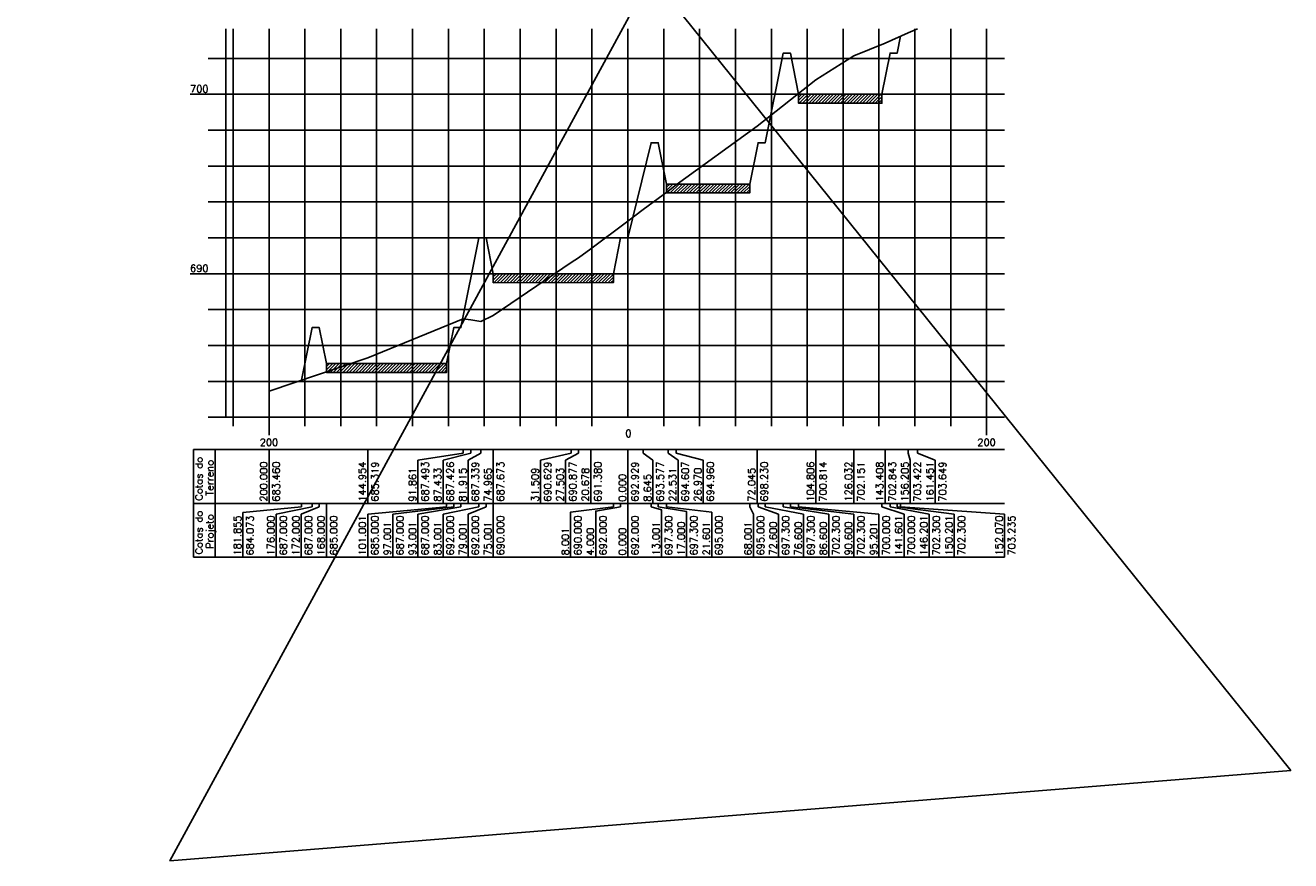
# Model space of a CAD drawing. Header units: inches. Extents: x 380 to 1905, y 508 to 2199.
# Tile 1 of 11: x 885 to 1237, y 508 to 741. Entities that reach past the tile are written whole.
import ezdxf

# ---------------------------------------------------------------- set-up
doc = ezdxf.new("R2010")
doc.units = ezdxf.units.IN
doc.header["$MEASUREMENT"] = 0
doc.linetypes.add('CONTINUO', pattern=[0])
for name, color, linetype in [('PROJETO', 104, 'Continuous'), ('SELO', 11, 'Continuous'), ('TERRENO', 22, 'Continuous'), ('TG', 7, 'CONTINUO')]:
    doc.layers.add(name, color=color, linetype=linetype)
doc.styles.add('SIMPLEX', font='simplex', dxfattribs={"height": 0.2})

msp = doc.modelspace()

# ---------------------------------------------------------------- hatches: boundary and pattern name
at = {"layer": 'SELO'}
h = msp.add_hatch(dxfattribs=at)
h.set_pattern_fill('ANSI31', color=256, scale=5, style=0)
h.set_pattern_definition([(45, (-1714.893, 625.85766), (-0.44194174, 0.44194174), [])])
h.paths.add_polyline_path([(1100.12, 722.05), (1123.32, 722.05), (1123.32, 719.55), (1100.12, 719.55)])
h = msp.add_hatch(dxfattribs=at)
h.set_pattern_fill('ANSI31', color=256, scale=5, style=0)
h.set_pattern_definition([(45, (-1751.693, 600.85766), (-0.44194174, 0.44194174), [])])
h.paths.add_polyline_path([(1063.32, 697.05), (1086.52, 697.05), (1086.52, 694.55), (1063.32, 694.55)])
h = msp.add_hatch(dxfattribs=at)
h.set_pattern_fill('ANSI31', color=256, scale=5, style=0)
h.set_pattern_definition([(45, (-1799.9935, 575.85766), (-0.44194174, 0.44194174), [])])
h.paths.add_polyline_path([(1015.02, 672.05), (1048.52, 672.05), (1048.52, 669.56), (1015.02, 669.55)])
h = msp.add_hatch(dxfattribs=at)
h.set_pattern_fill('ANSI31', color=256, scale=5, style=0)
h.set_pattern_definition([(45, (-1846.4935, 550.85766), (-0.44194174, 0.44194174), [])])
h.paths.add_polyline_path([(968.52, 647.05), (1002.02, 647.05), (1002.02, 644.56), (968.52, 644.55)])

# ---------------------------------------------------------------- linework, layer by layer
at = {"color": 1}
msp.add_lwpolyline([(884.6, 971.57), (1237.26, 533.66), (924.91, 508.49), (1176.81, 971.57)], close=True, dxfattribs=at)
at = {"layer": 'PROJETO', "flags": 128}
msp.add_lwpolyline([(961.59, 642.42), (964.52, 657.05), (964.52, 657.05), (966.52, 657.05), (968.52, 647.05), (1002.02, 647.05), (1004.02, 657.05), (1006.02, 657.05), (1011.02, 682.05), (1013.02, 682.05), (1015.02, 672.05), (1048.52, 672.05), (1050.52, 682.05), (1052.52, 682.05), (1052.52, 682.05), (1052.52, 682.05), (1059.02, 708.55), (1061.02, 708.55), (1063.32, 697.05), (1086.52, 697.05), (1088.82, 708.55), (1090.82, 708.55), (1095.82, 733.55), (1097.82, 733.55), (1100.12, 722.05), (1123.32, 722.05), (1125.62, 733.55), (1127.62, 733.55), (1127.62, 733.55), (1128.55, 738.23)], dxfattribs=at)
at = {"layer": 'SELO'}
for points in [[(1100.12, 722.05), (1123.32, 722.05), (1123.32, 719.55), (1100.12, 719.55)], [(1063.32, 697.05), (1086.52, 697.05), (1086.52, 694.55), (1063.32, 694.55)], [(1015.02, 672.05), (1048.52, 672.05), (1048.52, 669.56), (1015.02, 669.55)], [(968.52, 647.05), (1002.02, 647.05), (1002.02, 644.56), (968.52, 644.55)]]:
    msp.add_lwpolyline(points, close=True, dxfattribs=at)
at = {"layer": 'TERRENO', "flags": 128}
msp.add_lwpolyline([(952.52, 639.35), (980.04, 648.65), (1006.59, 659.52), (1008.8, 659.18), (1011.56, 658.75), (1015.03, 660.42), (1036.76, 675.2), (1038.76, 676.44), (1042.18, 678.95), (1052.52, 686.7), (1056.84, 689.94), (1063.78, 695.09), (1066, 696.85), (1088.54, 713.2), (1104.92, 726.12), (1115.53, 732.81), (1124.22, 736.27), (1130.62, 739.16), (1133.24, 740.3)], dxfattribs=at)
at = {"layer": 'TG', "color": 4, "linetype": 'CONTINUO', "flags": 128}
for points in [[(940.52, 632.05), (940.52, 740.3)], [(1052.52, 632.05), (1052.52, 740.3)], [(935.52, 732.05), (940.52, 732.05)], [(930.52, 722.05), (940.52, 722.05)], [(935.52, 712.05), (940.52, 712.05)], [(935.52, 702.05), (940.52, 702.05)], [(935.52, 692.05), (940.52, 692.05)], [(935.52, 682.05), (940.52, 682.05)], [(930.52, 672.05), (940.52, 672.05)], [(935.52, 662.05), (940.52, 662.05)], [(935.52, 652.05), (940.52, 652.05)], [(935.52, 642.05), (940.52, 642.05)], [(935.52, 632.05), (940.52, 632.05)], [(940.52, 632.05), (1157.52, 632.05)], [(942.52, 629.55), (942.52, 632.05)], [(952.52, 627.05), (952.52, 632.05)], [(962.52, 629.55), (962.52, 632.05)], [(972.52, 629.55), (972.52, 632.05)], [(982.52, 629.55), (982.52, 632.05)], [(992.52, 629.55), (992.52, 632.05)], [(1002.52, 629.55), (1002.52, 632.05)], [(1012.52, 629.55), (1012.52, 632.05)], [(1022.52, 629.55), (1022.52, 632.05)], [(1032.52, 629.55), (1032.52, 632.05)], [(1042.52, 629.55), (1042.52, 632.05)], [(1062.52, 629.55), (1062.52, 632.05)], [(1072.52, 629.55), (1072.52, 632.05)], [(1082.52, 629.55), (1082.52, 632.05)], [(1092.52, 629.55), (1092.52, 632.05)], [(1102.52, 629.55), (1102.52, 632.05)], [(1112.52, 629.55), (1112.52, 632.05)], [(1122.52, 629.55), (1122.52, 632.05)], [(1132.52, 629.55), (1132.52, 632.05)], [(1142.52, 629.55), (1142.52, 632.05)], [(1152.52, 627.05), (1152.52, 632.05)]]:
    msp.add_lwpolyline(points, dxfattribs=at)
at = {"layer": 'TG', "color": 7, "linetype": 'CONTINUO', "flags": 128}
for points in [[(942.52, 632.05), (942.52, 740.3)], [(952.52, 632.05), (952.52, 740.3)], [(962.52, 632.05), (962.52, 740.3)], [(972.52, 632.05), (972.52, 740.3)], [(982.52, 632.05), (982.52, 740.3)], [(992.52, 632.05), (992.52, 740.3)], [(1002.52, 632.05), (1002.52, 740.3)], [(1012.52, 632.05), (1012.52, 740.3)], [(1022.52, 632.05), (1022.52, 740.3)], [(1032.52, 632.05), (1032.52, 740.3)], [(1042.52, 632.05), (1042.52, 740.3)], [(1062.52, 632.05), (1062.52, 740.3)], [(1072.52, 632.05), (1072.52, 740.3)], [(1082.52, 632.05), (1082.52, 740.3)], [(1092.52, 632.05), (1092.52, 740.3)], [(1102.52, 632.05), (1102.52, 740.3)], [(1112.52, 632.05), (1112.52, 740.3)], [(1122.52, 632.05), (1122.52, 740.3)], [(1132.52, 632.05), (1132.52, 740.3)], [(1142.52, 632.05), (1142.52, 740.3)], [(1152.52, 632.05), (1152.52, 740.3)], [(940.52, 732.05), (1157.52, 732.05)], [(940.52, 722.05), (1157.52, 722.05)], [(940.52, 712.05), (1157.52, 712.05)], [(940.52, 702.05), (1157.52, 702.05)], [(940.52, 692.05), (1157.52, 692.05)], [(940.52, 682.05), (1157.52, 682.05)], [(940.52, 672.05), (1157.52, 672.05)], [(940.52, 662.05), (1157.52, 662.05)], [(940.52, 652.05), (1157.52, 652.05)], [(940.52, 642.05), (1157.52, 642.05)], [(931.52, 623.05), (1157.52, 623.05)], [(931.52, 623.05), (931.52, 608.05)], [(937.52, 623.05), (937.52, 608.05)], [(952.52, 623.05), (952.52, 608.05)], [(980.04, 623.05), (980.04, 608.05)], [(1006.59, 622.05), (994.03, 620.05)], [(1008.8, 622.05), (1001.03, 620.05)], [(1006.59, 623.05), (1006.59, 622.05)], [(1011.56, 622.05), (1008.03, 620.05)], [(1008.8, 623.05), (1008.8, 622.05)], [(1011.56, 623.05), (1011.56, 622.05)], [(1015.03, 623.05), (1015.03, 608.05)], [(1036.76, 622.05), (1028.18, 620.05)], [(1038.76, 622.05), (1035.18, 620.05)], [(1036.76, 623.05), (1036.76, 622.05)], [(1038.76, 623.05), (1038.76, 622.05)], [(1042.18, 623.05), (1042.18, 608.05)], [(1052.52, 623.05), (1052.52, 608.05)], [(1056.84, 623.05), (1056.84, 622.05)], [(1056.84, 622.05), (1059.52, 620.05)], [(1063.78, 623.05), (1063.78, 622.05)], [(1063.78, 622.05), (1066.52, 620.05)], [(1066, 623.05), (1066, 622.05)], [(1066, 622.05), (1073.52, 620.05)], [(1088.54, 623.05), (1088.54, 608.05)], [(1104.92, 623.05), (1104.92, 608.05)], [(1115.53, 623.05), (1115.53, 608.05)], [(1124.22, 623.05), (1124.22, 608.05)], [(1130.62, 623.05), (1130.62, 622.05)], [(1130.62, 622.05), (1131.22, 620.05)], [(1133.24, 623.05), (1133.24, 622.05)], [(1133.24, 622.05), (1138.22, 620.05)], [(994.03, 620.05), (994.03, 608.05)], [(1001.03, 620.05), (1001.03, 608.05)], [(1008.03, 620.05), (1008.03, 608.05)], [(1028.18, 620.05), (1028.18, 608.05)], [(1035.18, 620.05), (1035.18, 608.05)], [(1059.52, 620.05), (1059.52, 608.05)], [(1066.52, 620.05), (1066.52, 608.05)], [(1073.52, 620.05), (1073.52, 608.05)], [(1131.22, 620.05), (1131.22, 608.05)], [(1138.22, 620.05), (1138.22, 608.05)], [(931.52, 608.05), (1157.52, 608.05)], [(931.52, 608.05), (931.52, 593.05)], [(937.52, 608.05), (937.52, 593.05)], [(961.59, 607.05), (945.23, 605.5), (945.23, 593.05)], [(964.52, 607.05), (954.52, 605.05)], [(966.52, 607.05), (961.52, 605.05)], [(961.59, 608.05), (961.59, 607.05)], [(964.52, 608.05), (964.52, 607.05)], [(964.52, 608.05), (964.52, 607.05)], [(966.52, 608.05), (966.52, 607.05)], [(968.52, 608.05), (968.52, 593.05)], [(1002.02, 607.05), (980.02, 605.05)], [(1004.02, 607.05), (987.02, 605.05)], [(1006.02, 607.05), (994.02, 605.05)], [(1011.02, 607.05), (1001.02, 605.05)], [(1002.02, 608.05), (1002.02, 607.05)], [(1004.02, 608.05), (1004.02, 607.05)], [(1006.02, 608.05), (1006.02, 607.05)], [(1013.02, 607.05), (1008.02, 605.05)], [(1011.02, 608.05), (1011.02, 607.05)], [(1013.02, 608.05), (1013.02, 607.05)], [(1015.02, 608.05), (1015.02, 593.05)], [(1048.52, 607.05), (1036.59, 605.65), (1036.59, 593.05)], [(1050.52, 607.05), (1043.59, 605.9), (1043.59, 593.05)], [(1048.52, 608.05), (1048.52, 607.05)], [(1050.52, 608.05), (1050.52, 607.05)], [(1052.52, 608.05), (1052.52, 593.05)], [(1052.52, 608.05), (1052.52, 607.05)], [(1052.52, 608.05), (1052.52, 607.05)], [(1059.02, 608.05), (1059.02, 607.05)], [(1059.02, 607.05), (1061.9, 606.29), (1061.9, 593.05)], [(1061.02, 608.05), (1061.02, 607.05)], [(1061.02, 607.05), (1068.9, 605.79), (1068.9, 593.05)], [(1063.32, 608.05), (1063.32, 607.05)], [(1063.32, 607.05), (1075.9, 605.59), (1075.9, 593.05)], [(1086.52, 608.05), (1086.52, 607.05)], [(1086.52, 607.05), (1087.52, 605.05)], [(1088.82, 608.05), (1088.82, 607.05)], [(1088.82, 607.05), (1094.52, 605.05)], [(1090.82, 608.05), (1090.82, 607.05)], [(1090.82, 607.05), (1101.52, 605.05)], [(1095.82, 608.05), (1095.82, 607.05)], [(1095.82, 607.05), (1108.52, 605.05)], [(1097.82, 608.05), (1097.82, 607.05)], [(1097.82, 607.05), (1115.52, 605.05)], [(1100.12, 608.05), (1100.12, 607.05)], [(1100.12, 607.05), (1122.52, 605.05)], [(1123.32, 608.05), (1123.32, 607.05)], [(1123.32, 607.05), (1129.52, 605.05)], [(1125.62, 608.05), (1125.62, 607.05)], [(1125.62, 607.05), (1136.52, 605.05)], [(1127.62, 608.05), (1127.62, 607.05)], [(1127.62, 608.05), (1127.62, 607.05)], [(1127.62, 607.05), (1143.52, 605.05)], [(1128.55, 608.05), (1128.55, 607.05)], [(1128.55, 607.05), (1157.52, 605.05)], [(954.52, 605.05), (954.52, 593.05)], [(961.52, 605.05), (961.52, 593.05)], [(980.02, 605.05), (980.02, 593.05)], [(987.02, 605.05), (987.02, 593.05)], [(994.02, 605.05), (994.02, 593.05)], [(1001.02, 605.05), (1001.02, 593.05)], [(1008.02, 605.05), (1008.02, 593.05)], [(1087.52, 605.05), (1087.52, 593.05)], [(1094.52, 605.05), (1094.52, 593.05)], [(1101.52, 605.05), (1101.52, 593.05)], [(1108.52, 605.05), (1108.52, 593.05)], [(1115.52, 605.05), (1115.52, 593.05)], [(1122.52, 605.05), (1122.52, 593.05)], [(1129.52, 605.05), (1129.52, 593.05)], [(1136.52, 605.05), (1136.52, 593.05)], [(1143.52, 605.05), (1143.52, 593.05)], [(1157.52, 605.05), (1157.52, 593.05)], [(931.52, 593.05), (1157.52, 593.05)]]:
    msp.add_lwpolyline(points, dxfattribs=at)

# ---------------------------------------------------------------- texts
at = {"layer": 'TG', "color": 2, "style": 'SIMPLEX'}
for s, p in [('700', (930.52, 722.55)), ('690', (930.52, 672.55)), ('0', (1051.85, 626.55)), ('200', (949.94, 624.05)), ('200', (1149.94, 624.05))]:
    msp.add_text(s, height=2, dxfattribs=at).set_placement(p)
for s, p in [('Cotas do', (934.02, 608.83)), ('Terreno', (937.02, 610.21)), ('200.000', (952.02, 608.55)), ('683.460', (955.52, 608.55)), ('144.954', (979.54, 608.55)), ('685.319', (983.04, 608.55)), ('687.493', (997.03, 608.55)), ('687.426', (1004.03, 608.55)), ('687.339', (1011.03, 608.55)), ('687.673', (1018.03, 608.55)), ('690.629', (1031.18, 608.55)), ('690.877', (1038.18, 608.55)), ('691.380', (1045.18, 608.55)), ('692.929', (1055.52, 608.55)), ('693.577', (1062.52, 608.55)), ('694.607', (1069.52, 608.55)), ('694.960', (1076.52, 608.55)), ('698.230', (1091.54, 608.55)), ('104.806', (1104.42, 608.55)), ('700.814', (1107.92, 608.55)), ('126.032', (1115.03, 608.55)), ('702.151', (1118.53, 608.55)), ('143.408', (1123.72, 608.55)), ('702.843', (1127.22, 608.55)), ('156.205', (1130.72, 608.55)), ('703.422', (1134.22, 608.55)), ('161.451', (1137.72, 608.55)), ('703.649', (1141.22, 608.55)), ('91.861', (993.53, 608.55)), ('87.433', (1000.53, 608.55)), ('81.915', (1007.53, 608.55)), ('74.965', (1014.53, 608.55)), ('31.509', (1027.68, 608.55)), ('27.503', (1034.68, 608.55)), ('20.678', (1041.68, 608.55)), ('0.000', (1052.02, 608.55)), ('8.645', (1059.02, 608.55)), ('22.531', (1066.02, 608.55)), ('26.970', (1073.02, 608.55)), ('72.045', (1088.04, 608.55)), ('Cotas do', (934.02, 593.83)), ('Projeto', (937.02, 595.4)), ('181.855', (944.73, 593.55)), ('684.073', (948.23, 593.55)), ('176.000', (954.02, 593.55)), ('687.000', (957.52, 593.55)), ('172.000', (961.02, 593.55)), ('687.000', (964.52, 593.55)), ('168.000', (968.02, 593.55)), ('685.000', (971.52, 593.55)), ('101.001', (979.52, 593.55)), ('685.000', (983.02, 593.55)), ('687.000', (990.02, 593.55)), ('687.000', (997.02, 593.55)), ('692.000', (1004.02, 593.55)), ('692.000', (1011.02, 593.55)), ('690.000', (1018.02, 593.55)), ('690.000', (1039.59, 593.55)), ('692.000', (1046.59, 593.55)), ('692.000', (1055.52, 593.55)), ('697.300', (1064.9, 593.55)), ('697.300', (1071.9, 593.55)), ('695.000', (1078.9, 593.55)), ('695.000', (1090.52, 593.55)), ('697.300', (1097.52, 593.55)), ('697.300', (1104.52, 593.55)), ('702.300', (1111.52, 593.55)), ('702.300', (1118.52, 593.55)), ('700.000', (1125.52, 593.55)), ('141.601', (1129.02, 593.55)), ('700.000', (1132.52, 593.55)), ('146.201', (1136.02, 593.55)), ('702.300', (1139.52, 593.55)), ('150.201', (1143.02, 593.55)), ('702.300', (1146.52, 593.55)), ('152.070', (1157.02, 593.55)), ('703.235', (1160.52, 593.55)), ('97.001', (986.52, 593.55)), ('93.001', (993.52, 593.55)), ('83.001', (1000.52, 593.55)), ('79.001', (1007.52, 593.55)), ('75.001', (1014.52, 593.55)), ('8.001', (1036.09, 593.55)), ('4.000', (1043.09, 593.55)), ('0.000', (1052.02, 593.55)), ('13.001', (1061.4, 593.55)), ('17.000', (1068.4, 593.55)), ('21.601', (1075.4, 593.55)), ('68.001', (1087.02, 593.55)), ('72.600', (1094.02, 593.55)), ('76.600', (1101.02, 593.55)), ('86.600', (1108.02, 593.55)), ('90.600', (1115.02, 593.55)), ('95.201', (1122.02, 593.55))]:
    msp.add_text(s, height=2, rotation=90, dxfattribs=at).set_placement(p)

doc.saveas('drawing.dxf')
